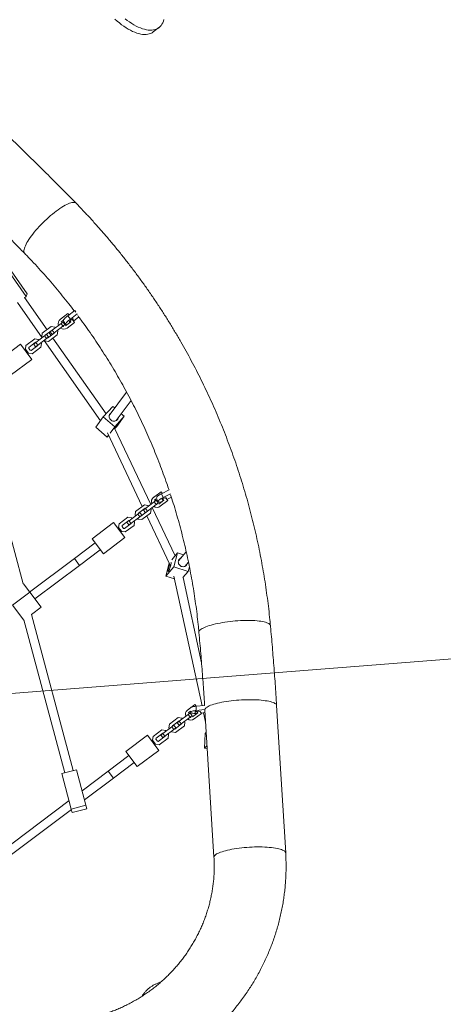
# Model space of a CAD drawing. Extents: x 5459245 to 5462690, y 5971016 to 5972523.
# Tile 178 of 198: x 5462456.581 to 5462457.365, y 5972217.768 to 5972219.592. Entities that reach past the tile are written whole.
import ezdxf

# ---------------------------------------------------------------- set-up
doc = ezdxf.new("R2010")
doc.units = 0
for name, color, linetype, lineweight in [('! DB - Obrzeże betonowe 8x30', 7, 'CONTINUOUS', 30), ('A_MAŁA ARCHITEKTURA', 195, 'CONTINUOUS', 9), ('A_PROJEKTY TOWARZYSZĄCE', 7, 'CONTINUOUS', 20)]:
    doc.layers.add(name, color=color, linetype=linetype, lineweight=lineweight)
doc.layers.add('ADT CCTV', color=102, linetype='CONTINUOUS')

# ---------------------------------------------------------------- blocks, each defined once
blk = doc.blocks.new('A$C792F184C')
at = {"layer": '! DB - Obrzeże betonowe 8x30', "const_width": 0.1}
blk.add_lwpolyline([(13.3729, 124.6663, 0.104169), (-5.1664, 75.9739), (-5.5269, 73.4873), (-5.8293, 70.9742), (-6.0733, 68.4563), (-6.2611, 65.9352), (-6.3953, 63.4122), (-6.478, 60.8891), (-6.5117, 58.3673), (-6.4987, 55.8483), (-6.4412, 53.3337), (-6.3417, 50.8249), (-6.2031, 48.3351), (-2.9844, -2.4039)], format="xyb", dxfattribs=at)
blk = doc.blocks.new('A$C8d9de67b')
at = {"layer": 'A_MAŁA ARCHITEKTURA', "linetype": 'Continuous'}
for p, q in [((1250.8, 1068.1), (1250.8, 1081.4)), ((1273.2, 742.2), (1140.7, 720.9)), ((1579.8, 642.1), (1576, 642.1)), ((1576, 642.1), (1576, 625.9)), ((1583.7, 642.1), (1583.8, 626)), ((1590.2, 628.4), (1590.2, 640.9)), ((1572.9, 611.2), (1572.9, 628.4)), ((1572.9, 628.4), (1576, 628.4)), ((1583.8, 626), (1576, 625.9)), ((1586, 628.4), (1593.4, 628.4)), ((1586, 623.4), (1588.4, 623.4)), ((1588.4, 623.4), (1588.4, 611.2)), ((1593.4, 628.4), (1593.4, 611.2)), ((1754.6, 628), (1769.8, 576.3)), ((1785.1, 580.8), (1772.1, 625.2)), ((1577.9, 611.2), (1577.9, 614.7)), ((1579.3, 613.4), (1587, 613.5)), ((1580.1, 611.9), (1586.1, 611.9)), ((1580.1, 607.2), (1580.1, 611.9)), ((1580.1, 586.7), (1580.1, 607.2)), ((1580.1, 607.2), (1586.1, 607.2)), ((1586.1, 607.2), (1586.1, 611.9)), ((1586.1, 586.7), (1586.1, 607.2)), ((1429.1, 592.8), (1498.7, 590.2)), ((1431.8, 588.3), (1501.4, 585.8)), ((1498.7, 590.2), (1501.4, 585.8)), ((1501.4, 585.8), (1501.2, 581.9)), ((1578.4, 593.9), (1573.6, 589.2)), ((1573.6, 589.2), (1573.6, 568.7)), ((1580.1, 593.9), (1578.4, 593.9)), ((1580.1, 587.2), (1579.6, 586.7)), ((1579.6, 586.7), (1579.6, 571.2)), ((1580.1, 586.7), (1586.1, 586.7)), ((1580.1, 581.9), (1580.1, 586.7)), ((1587.9, 593.9), (1586.1, 593.9)), ((1586.6, 586.7), (1586.1, 587.2)), ((1586.1, 581.9), (1586.1, 586.7)), ((1586.6, 571.2), (1586.6, 586.7)), ((1592.6, 589.2), (1587.9, 593.9)), ((1592.6, 568.7), (1592.6, 589.2)), ((1760.3, 591.8), (1764.9, 592.8)), ((1765.4, 565.9), (1760.3, 591.8)), ((1780.6, 596.1), (1787.7, 597.5)), ((1792.8, 571.6), (1787.7, 597.5)), ((1787.7, 597.5), (1794.3, 575.1)), ((1500.4, 566.2), (1580.1, 563.5)), ((1573.6, 579.7), (1501.2, 582.2)), ((1573.6, 568.7), (1578.4, 563.9)), ((1586.6, 579.3), (1579.6, 579.5)), ((1579.6, 571.2), (1580.1, 570.7)), ((1580.1, 581.9), (1586.1, 581.9)), ((1580.1, 573.9), (1586.1, 573.9)), ((1580.1, 569.2), (1580.1, 573.9)), ((1580.1, 569.2), (1586.1, 569.2)), ((1580.1, 548.7), (1580.1, 569.2)), ((1586.1, 569.2), (1586.1, 573.9)), ((1586.1, 570.7), (1586.6, 571.2)), ((1586.1, 548.7), (1586.1, 569.2)), ((1587.9, 563.9), (1592.6, 568.7)), ((1763.9, 573.3), (1592.6, 579.1)), ((1765.4, 565.9), (1792.8, 571.6)), ((1772, 543.5), (1765.4, 565.9)), ((1796.8, 557.9), (1792.8, 571.6)), ((1794.3, 575.1), (1795.2, 570.1)), ((1947.7, 538.9), (1794.4, 570.3)), ((1940.5, 550.9), (1940.5, 568.1)), ((1940.5, 568.1), (1944, 568.1)), ((1943.7, 566.4), (1946.6, 582.3)), ((1943.7, 566.4), (1951.3, 564.9)), ((1951.3, 564.9), (1954, 579.8)), ((1954.3, 568.1), (1961, 568.1)), ((1960.1, 577.3), (1958.4, 568.1)), ((1961, 568.1), (1961, 550.9)), ((1578.4, 555.9), (1573.6, 551.2)), ((1573.6, 551.2), (1573.6, 530.7)), ((1578.4, 563.9), (1580.1, 563.9)), ((1580.1, 555.9), (1578.4, 555.9)), ((1580.1, 549.2), (1579.6, 548.7)), ((1579.6, 548.7), (1579.6, 533.2)), ((1580.1, 548.7), (1586.1, 548.7)), ((1580.1, 543.9), (1580.1, 548.7)), ((1586.1, 563.9), (1587.9, 563.9)), ((1586.1, 563.3), (1767.9, 557.2)), ((1587.9, 555.9), (1586.1, 555.9)), ((1586.6, 548.7), (1586.1, 549.2)), ((1586.1, 543.9), (1586.1, 548.7)), ((1586.6, 533.2), (1586.6, 548.7)), ((1592.6, 551.2), (1587.9, 555.9)), ((1592.6, 530.7), (1592.6, 551.2)), ((1772, 543.5), (1799.4, 549.2)), ((1793.5, 554.1), (1941.2, 523.9)), ((1799.4, 549.2), (1798.2, 553.2)), ((1798.6, 553.1), (1799.4, 549.2)), ((1945.5, 550.9), (1945.5, 554.3)), ((1945.5, 553.9), (1952.1, 552.6)), ((1947.7, 551.6), (1953.7, 551.6)), ((1947.7, 546.9), (1947.7, 551.6)), ((1953.1, 563.1), (1956, 563.1)), ((1953.7, 546.9), (1953.7, 551.6)), ((1956, 563.1), (1956, 550.9)), ((1573.6, 530.7), (1578.4, 525.9)), ((1579.6, 533.2), (1580.9, 531.9)), ((1580.1, 543.9), (1586.1, 543.9)), ((1580.9, 531.9), (1585.4, 531.9)), ((1585.4, 531.9), (1586.6, 533.2)), ((1587.9, 525.9), (1592.6, 530.7)), ((1946, 533.6), (1941.2, 528.9)), ((1947.7, 533.6), (1946, 533.6)), ((1947.7, 526.4), (1947.7, 546.9)), ((1947.7, 546.9), (1953.7, 546.9)), ((1953.7, 526.4), (1953.7, 546.9)), ((2050.8, 517.8), (1953.7, 537.7)), ((1955.5, 533.6), (1953.7, 533.6)), ((1960.2, 528.9), (1955.5, 533.6)), ((2049.4, 524.4), (2058.8, 531.2)), ((2057.2, 538.6), (2061.8, 517.1)), ((2077.5, 520.5), (2075.4, 530.2)), ((1565.6, 523.9), (1600.6, 523.9)), ((1565.6, 473.9), (1565.6, 523.9)), ((1578.4, 525.9), (1587.9, 525.9)), ((1600.6, 523.9), (1600.6, 473.9)), ((1941.2, 528.9), (1941.2, 508.4)), ((1947.7, 526.9), (1947.2, 526.4)), ((1947.2, 526.4), (1947.2, 510.9)), ((1947.2, 522.7), (1947.7, 522.6)), ((1947.2, 510.9), (1947.7, 510.4)), ((1947.7, 526.4), (1953.7, 526.4)), ((1947.7, 521.6), (1947.7, 526.4)), ((1947.7, 521.6), (1953.7, 521.6)), ((1947.7, 513.6), (1953.7, 513.6)), ((1947.7, 508.9), (1947.7, 513.6)), ((1952.4, 521.6), (1954.2, 521.2)), ((1954.2, 526.4), (1953.7, 526.9)), ((1953.7, 521.6), (1953.7, 526.4)), ((1953.7, 508.9), (1953.7, 513.6)), ((1953.7, 510.4), (1954.2, 510.9)), ((1954.2, 510.9), (1954.2, 526.4)), ((1960.2, 508.4), (1960.2, 528.9)), ((1960.2, 520), (2057.9, 500)), ((2066, 503.4), (2049.4, 524.4)), ((2049.4, 524.4), (2052.9, 508.3)), ((2066, 503.4), (2088.5, 519.7)), ((2088.5, 519.7), (2083.1, 526.5)), ((2091.7, 504.8), (2088.5, 519.7)), ((1941.2, 508.4), (1946, 503.6)), ((1946, 495.6), (1941.2, 490.9)), ((1946, 503.6), (1947.7, 503.6)), ((1947.7, 495.6), (1946, 495.6)), ((1947.7, 508.9), (1953.7, 508.9)), ((1947.7, 488.4), (1947.7, 508.9)), ((1953.7, 488.4), (1953.7, 508.9)), ((1953.7, 503.6), (1955.5, 503.6)), ((1955.5, 495.6), (1953.7, 495.6)), ((1955.5, 503.6), (1960.2, 508.4)), ((1960.2, 490.9), (1955.5, 495.6)), ((2055.4, 500.5), (2070.8, 481.1)), ((2058.1, 500), (2061.1, 499.4)), ((2070.8, 481.1), (2066, 503.4)), ((2079.4, 493.3), (2302.8, 390.7)), ((2238.5, 437.8), (2091.6, 505.3)), ((2613.7, 350.7), (2385.6, 501.1)), ((1941.2, 490.9), (1941.2, 470.4)), ((1947.7, 488.9), (1947.2, 488.4)), ((1947.2, 488.4), (1947.2, 472.9)), ((1947.7, 488.4), (1953.7, 488.4)), ((1947.7, 483.6), (1947.7, 488.4)), ((1947.7, 483.6), (1953.7, 483.6)), ((1954.2, 488.4), (1953.7, 488.9)), ((1953.7, 483.6), (1953.7, 488.4)), ((1954.2, 472.9), (1954.2, 488.4)), ((1960.2, 470.4), (1960.2, 490.9)), ((2070.8, 481.1), (2084.4, 491)), ((1933.2, 463.6), (1968.2, 463.6)), ((1933.2, 413.6), (1933.2, 463.6)), ((1941.2, 470.4), (1946, 465.6)), ((1946, 465.6), (1955.5, 465.6)), ((1947.2, 472.9), (1948.5, 471.6)), ((1948.5, 471.6), (1953, 471.6)), ((1953, 471.6), (1954.2, 472.9)), ((1955.5, 465.6), (1960.2, 470.4)), ((1968.2, 463.6), (1968.2, 413.6)), ((1968.2, 413.6), (1933.2, 413.6)), ((1942.7, 413.6), (1942.7, 365.6)), ((1958.7, 365.6), (1958.7, 413.6)), ((1923.5, 261.6), (1605.8, 389.5)), ((2296.9, 381.2), (2305.3, 394.8)), ((2303.4, 376.9), (2311.8, 390.5)), ((2311.8, 390.5), (2312.4, 390.1)), ((2312.4, 390.1), (2540.5, 239.7)), ((2316.4, 387.4), (2312.8, 381.5)), ((2315, 385.1), (2331.1, 377.7)), ((1942.7, 365.6), (1942.7, 262)), ((1942.7, 365.6), (1958.7, 365.6)), ((1958.7, 262), (1958.7, 365.6)), ((2293.2, 373.3), (2293.2, 381.5)), ((2293.2, 381.5), (2297.1, 381.5)), ((2293.2, 364.3), (2293.2, 371.4)), ((2296.9, 381.2), (2303.4, 376.9)), ((2298.2, 364.3), (2298.2, 367.7)), ((2298.2, 367.5), (2299.8, 366.5)), ((2300.4, 365), (2306.4, 365)), ((2300.4, 360.3), (2300.4, 365)), ((2305.3, 376.5), (2308.7, 376.5)), ((2306.4, 360.3), (2306.4, 365)), ((2308.7, 376.5), (2308.7, 364.3)), ((2309.3, 381.5), (2313.7, 381.5)), ((2313.7, 381.5), (2313.7, 364.3)), ((2347.2, 364.2), (2346.7, 367.5)), ((2298.7, 347), (2293.9, 342.3)), ((2300.4, 347), (2298.7, 347)), ((2300.4, 339.8), (2300.4, 360.3)), ((2300.4, 360.3), (2306.4, 360.3)), ((2306.4, 339.8), (2306.4, 360.3)), ((2308.2, 347), (2306.4, 347)), ((2312.9, 342.3), (2308.2, 347)), ((2347.2, 364.2), (2368.6, 347)), ((2368.6, 347), (2367.4, 353.8)), ((2371.9, 350.8), (2368.6, 347)), ((2293.9, 342.3), (2293.9, 321.8)), ((2300.4, 340.3), (2299.9, 339.8)), ((2299.9, 339.8), (2299.9, 324.3)), ((2300.4, 339.8), (2306.4, 339.8)), ((2300.4, 335), (2300.4, 339.8)), ((2300.4, 335), (2306.4, 335)), ((2306.9, 339.8), (2306.4, 340.3)), ((2306.4, 335), (2306.4, 339.8)), ((2306.9, 324.3), (2306.9, 339.8)), ((2312.9, 321.8), (2312.9, 342.3)), ((2293.9, 321.8), (2298.7, 317)), ((2298.7, 317), (2300.4, 317)), ((2299.9, 324.3), (2300.4, 323.8)), ((2300.4, 322.3), (2300.4, 327)), ((2300.4, 327), (2306.4, 327)), ((2300.4, 322.3), (2306.4, 322.3)), ((2300.4, 301.8), (2300.4, 322.3)), ((2306.4, 322.3), (2306.4, 327)), ((2306.4, 323.8), (2306.9, 324.3)), ((2306.4, 301.8), (2306.4, 322.3)), ((2306.4, 317), (2308.2, 317)), ((2308.2, 317), (2312.9, 321.8)), ((2298.7, 309), (2293.9, 304.3)), ((2293.9, 304.3), (2293.9, 283.8)), ((2300.4, 309), (2298.7, 309)), ((2300.4, 302.3), (2299.9, 301.8)), ((2299.9, 301.8), (2299.9, 286.3)), ((2300.4, 301.8), (2306.4, 301.8)), ((2300.4, 297), (2300.4, 301.8)), ((2300.4, 297), (2306.4, 297)), ((2308.2, 309), (2306.4, 309)), ((2306.9, 301.8), (2306.4, 302.3)), ((2306.4, 297), (2306.4, 301.8)), ((2306.9, 286.3), (2306.9, 301.8)), ((2312.9, 304.3), (2308.2, 309)), ((2312.9, 283.8), (2312.9, 304.3)), ((2285.9, 277), (2320.9, 277)), ((2285.9, 227), (2285.9, 277)), ((2293.9, 283.8), (2298.7, 279)), ((2298.7, 279), (2308.2, 279)), ((2299.9, 286.3), (2301.2, 285)), ((2301.2, 285), (2305.7, 285)), ((2305.7, 285), (2306.9, 286.3)), ((2308.2, 279), (2312.9, 283.8)), ((2320.9, 277), (2320.9, 227)), ((1923.5, 261.6), (1923.5, 262)), ((1923.5, 262), (1943.2, 262)), ((1943.2, 262), (1943.2, 222)), ((1978, 262), (1943.2, 262)), ((1978, 262), (1978, 239.6)), ((2255.6, 127.9), (1978, 239.6)), ((1978, 222), (1943.2, 222)), ((1977.3, 222.7), (2249.6, 113.1)), ((1978, 222.4), (1978, 222)), ((2320.9, 227), (2285.9, 227)), ((2295.4, 227), (2295.4, 179)), ((2311.4, 179), (2311.4, 227)), ((2295.4, 179), (2295.4, 118.3)), ((2295.4, 179), (2311.4, 179)), ((2311.4, 111.9), (2311.4, 179)), ((2257.8, 133.5), (2247.3, 107.5)), ((2257.8, 133.5), (2320.8, 108.1)), ((2247.3, 107.5), (2310.4, 82.1)), ((2320.8, 108.1), (2310.4, 82.1)), ((2327.1, 105.6), (2316.6, 79.6)), ((2320.8, 108.1), (2327.1, 105.6)), ((2295.4, 88.1), (2295.4, -88.1)), ((2310.4, 82.1), (2316.6, 79.6)), ((2311.4, -81.7), (2311.4, 81.7))]:
    blk.add_line(p, q, dxfattribs=at)
at = {"layer": 'A_MAŁA ARCHITEKTURA', "linetype": 'Continuous', "flags": 128}
for points in [[(1244.4, 1097.7), (1246.3, 1095.1), (1247.9, 1092.5), (1249.1, 1089.8), (1250.1, 1087.1), (1250.6, 1084.4), (1250.8, 1081.7), (1250.7, 1078.9), (1250.2, 1076.2), (1249.4, 1073.5), (1248.2, 1070.8), (1246.7, 1068.2), (1244.8, 1065.6), (1242.6, 1063), (1240.1, 1060.6), (1237.3, 1058.2), (1234.2, 1055.9), (1230.8, 1053.7), (1227.1, 1051.5), (1223.1, 1049.5), (1218.9, 1047.6), (1214.5, 1045.9), (1209.8, 1044.2), (1205, 1042.7), (1199.9, 1041.3)], [(1250.8, 1068.1), (1250.7, 1065.7), (1250.2, 1062.9), (1249.4, 1060.2), (1248.2, 1057.6), (1246.7, 1054.9), (1244.8, 1052.3), (1242.6, 1049.8), (1240.1, 1047.3), (1237.3, 1044.9), (1234.2, 1042.6), (1230.8, 1040.4), (1227.1, 1038.3), (1223.1, 1036.3), (1218.9, 1034.4), (1214.5, 1032.6), (1209.8, 1031), (1205, 1029.5), (1199.9, 1028.1), (1194.7, 1026.9), (1189.4, 1025.8)], [(1410, 697.4), (1409.5, 702.2), (1409, 707), (1408.7, 711.8), (1408.4, 716.4), (1408.3, 721), (1408.2, 725.4), (1408.3, 729.7), (1408.5, 733.8), (1408.7, 737.7), (1409.1, 741.4), (1409.5, 744.9), (1410.1, 748.1), (1410.7, 751.1), (1411.4, 753.7), (1412.3, 756.1), (1413.1, 758.1), (1414.1, 759.9), (1415.2, 761.2), (1416.3, 762.3), (1417.4, 763), (1418.6, 763.3), (1418.7, 763.4)], [(1435.8, 631.5), (1434.6, 631.5), (1433.3, 631.8), (1431.9, 632.5), (1430.6, 633.6), (1429.2, 635), (1427.8, 636.7), (1426.4, 638.7), (1425.1, 641.1), (1423.7, 643.7), (1422.3, 646.7), (1421, 649.9), (1419.7, 653.4), (1418.5, 657.1), (1417.3, 661), (1416.1, 665.1), (1415, 669.4), (1414, 673.8), (1413, 678.4), (1412.1, 683.1), (1411.3, 687.8), (1410.6, 692.6), (1410, 697.4)], [(1576, 625.9), (1576.1, 623.8), (1576.2, 621.7), (1576.5, 619.7), (1576.8, 617.9), (1577.2, 616.4), (1577.7, 615.1), (1578.2, 614.2), (1578.7, 613.6), (1579.3, 613.4), (1579.3, 613.4)], [(1583.8, 626), (1583.8, 623.8), (1584, 621.7), (1584.2, 619.7), (1584.5, 617.9), (1584.9, 616.4), (1585.4, 615.1), (1585.9, 614.2), (1586.4, 613.6), (1587, 613.5), (1587.6, 613.6), (1588.1, 614.2), (1588.4, 614.6)], [(1588, 628.4), (1587.9, 628.9), (1587.6, 629.7), (1587.3, 630.3), (1587, 630.5), (1586.7, 630.3), (1586.4, 629.7), (1586.1, 628.9), (1585.9, 627.8), (1585.8, 626.6), (1585.8, 625.3), (1585.9, 624.1), (1586.1, 623), (1586.4, 622.2), (1586.7, 621.6), (1587, 621.5), (1587, 621.5)], [(1587, 621.5), (1587.3, 621.6), (1587.6, 622.2), (1587.9, 623), (1588, 623.4)], [(1767.9, 582.7), (1767.8, 581.2), (1768.1, 579.5), (1768.6, 578), (1769.5, 576.6), (1770.7, 575.4), (1772.2, 574.4), (1773.8, 573.8), (1775.5, 573.5), (1777.3, 573.5), (1779, 573.9), (1780.6, 574.5), (1782.1, 575.5), (1783.3, 576.7), (1784.3, 578.2), (1784.9, 579.8), (1785.2, 581.4), (1785.2, 583.1), (1784.7, 584.7), (1784, 586.2), (1783.3, 587.2)], [(1794.6, 569.4), (1794.6, 569.6), (1794.2, 571.2), (1793.9, 572.7), (1793.7, 574), (1793.5, 575), (1793.4, 575.7), (1793.4, 576.1), (1793.5, 576.1), (1793.6, 575.8), (1793.8, 575.2), (1794, 574.2), (1794.3, 573), (1794.6, 571.5), (1794.9, 570.2)], [(1943.7, 554.8), (1943.7, 554.8), (1943.4, 555.7), (1943.1, 557), (1943, 558.5), (1943, 560.2), (1943.1, 562.2), (1943.4, 564.2), (1943.7, 566.4)], [(1953.7, 560.4), (1953.4, 560.6), (1953.2, 561.1), (1953.1, 562), (1953.1, 563), (1953.3, 564.2), (1953.5, 565.5), (1953.8, 566.7), (1954.2, 567.8), (1954.6, 568.6), (1955, 569.1), (1955.3, 569.3), (1955.6, 569.1), (1955.8, 568.6), (1955.9, 568.1)], [(2190.7, 467.7), (2189.9, 468.4), (2189.3, 469.4), (2188.8, 470.8), (2188.6, 472.3), (2188.5, 474.2), (2188.7, 476.4), (2189, 478.8), (2189.6, 481.4), (2190.3, 484.3), (2191.2, 487.3), (2192.3, 490.6), (2193.6, 494.1), (2195.1, 497.7), (2196.7, 501.5), (2198.5, 505.3), (2200.4, 509.3), (2202.4, 513.4), (2204.6, 517.5), (2206.9, 521.7), (2209.3, 525.8), (2211.8, 530), (2214.3, 534.1), (2216.9, 538.2), (2219.6, 542.2), (2222.3, 546.1), (2225, 549.9), (2227.7, 553.6), (2230.4, 557.1), (2233.1, 560.4), (2235.7, 563.6), (2238.3, 566.5), (2240.8, 569.2), (2243.2, 571.7), (2245.6, 573.9), (2247.8, 575.8), (2249.9, 577.5), (2251.9, 578.9), (2253.7, 580), (2255.4, 580.8), (2257, 581.3), (2258.3, 581.4), (2259.5, 581.3), (2260.5, 580.9)], [(1956, 558.1), (1955.6, 557), (1954.9, 555.5), (1954.2, 554.2), (1953.5, 553.3), (1952.9, 552.8), (1952.3, 552.6), (1951.7, 552.8), (1951.3, 553.3), (1951, 554.2), (1950.7, 555.5), (1950.6, 557), (1950.6, 558.7), (1950.7, 560.7), (1951, 562.7), (1951.3, 564.9)], [(2060.4, 523.7), (2060.3, 522.9), (2060.2, 521.2), (2060.6, 519.6), (2061.2, 518), (2062.2, 516.6), (2063.5, 515.5), (2064.9, 514.6), (2066.6, 514), (2068.3, 513.8), (2070.1, 513.9), (2071.8, 514.3), (2073.4, 515), (2074.8, 516.1), (2076, 517.3), (2076.9, 518.8), (2077.5, 520.4), (2077.7, 522.1), (2077.5, 523.7), (2077, 525.3), (2076.2, 526.8), (2076.1, 527)], [(2062, 494.2), (2063, 493), (2064, 491.9), (2064.8, 491), (2065.5, 490.4), (2066.1, 490), (2066.4, 489.9), (2066.6, 490.1), (2066.5, 490.6), (2066.2, 491.4), (2065.8, 492.4), (2065.1, 493.6), (2064.3, 494.9), (2063.4, 496.3), (2062.3, 497.7), (2061.3, 499.1), (2060.2, 500.5), (2059.2, 501.6), (2058.3, 502.6), (2057.5, 503.4), (2056.9, 503.9), (2056.4, 504.1), (2056.2, 504.1), (2056.1, 503.9)], [(2312.4, 390.1), (2311.6, 390.8), (2311, 391.9), (2310.6, 393.2), (2310.4, 394.8), (2310.4, 396.6), (2310.7, 398.8), (2311.1, 401.1), (2311.7, 403.7), (2312.6, 406.6), (2313.6, 409.6), (2314.8, 412.9), (2316.2, 416.3), (2317.8, 419.8), (2319.6, 423.5), (2321.5, 427.4), (2323.5, 431.3), (2325.7, 435.3), (2328, 439.3), (2330.4, 443.4), (2332.9, 447.5), (2335.5, 451.6), (2338.2, 455.6), (2340.9, 459.6), (2343.7, 463.6), (2346.5, 467.4), (2349.3, 471.1), (2352.1, 474.7), (2354.9, 478.1), (2357.7, 481.4), (2360.4, 484.4), (2363.1, 487.3), (2365.7, 489.9), (2368.2, 492.3), (2370.5, 494.5), (2372.8, 496.3), (2375, 498), (2377, 499.3), (2378.8, 500.3), (2380.5, 501.1), (2382.1, 501.6), (2383.4, 501.7), (2384.6, 501.6), (2385.6, 501.1), (2385.6, 501.1)], [(2293.2, 370.9), (2293, 371.3), (2292.9, 372.1), (2293.1, 373.1), (2293.5, 374.4), (2294.1, 375.9), (2294.9, 377.6), (2295.8, 379.4), (2296.9, 381.2)], [(2308.7, 375), (2307.5, 373.3), (2306.2, 371.6), (2305, 370.1), (2303.8, 368.8), (2302.7, 367.8), (2301.7, 367), (2300.8, 366.5), (2300.2, 366.4), (2299.7, 366.5), (2299.5, 367), (2299.4, 367.8), (2299.6, 368.8), (2300, 370.1), (2300.6, 371.6), (2301.4, 373.3), (2302.4, 375.1), (2303.4, 376.9)], [(2304.3, 373.1), (2304.1, 373.3), (2304.1, 373.7), (2304.3, 374.4), (2304.6, 375.3), (2305.2, 376.4), (2305.9, 377.4), (2306.6, 378.5), (2307.3, 379.4), (2308, 380.1), (2308.6, 380.5), (2308.7, 380.6)], [(2559.9, 295.2), (2562.4, 299.3), (2565.1, 303.4), (2567.8, 307.4), (2570.5, 311.3), (2573.3, 315.2), (2576.1, 319), (2579, 322.6), (2581.8, 326.1), (2584.5, 329.5), (2587.3, 332.6), (2590, 335.6), (2592.6, 338.3), (2595.1, 340.8), (2597.6, 343.1), (2599.9, 345.1), (2602.1, 346.8), (2604.2, 348.3), (2606.1, 349.4), (2607.9, 350.3), (2609.5, 350.9), (2610.9, 351.2), (2612.2, 351.2), (2613.3, 350.9), (2613.7, 350.7)], [(2559.9, 295.2), (2557.4, 291.1), (2555, 287), (2552.8, 283), (2550.6, 279), (2548.7, 275.2), (2546.8, 271.4), (2545.2, 267.7), (2543.7, 264.2), (2542.4, 260.9), (2541.2, 257.8), (2540.3, 254.8), (2539.5, 252.1), (2539, 249.6), (2538.6, 247.3), (2538.5, 245.3), (2538.6, 243.6), (2538.9, 242.1), (2539.3, 240.9), (2540, 240), (2540.5, 239.7)]]:
    blk.add_lwpolyline(points, dxfattribs=at)
at = {"layer": 'A_MAŁA ARCHITEKTURA', "linetype": 'Continuous'}
for centre, radius, start, end in [((1587.1, 646.3), 5.39, 231.2498, 268.6076), ((1583.1, 611.2), 10.3, 180, 252.9814), ((1583.1, 611.2), 5.25, 180, 235.1501), ((1583.1, 611.2), 10.3, 287.0186, 0), ((1583.1, 611.2), 5.25, 304.8499, 0), ((1950.7, 550.9), 10.3, 180, 252.9814), ((1950.7, 550.9), 5.25, 180, 235.1501), ((1951.2, 563.7), 4.14, 307.7299, 351.613), ((1950.7, 550.9), 5.25, 304.8499, 0), ((1950.7, 550.9), 10.3, 287.0186, 0), ((2107.4, 530.5), 58.1, 211.5908, 218.5453), ((2299.9, 380.6), 8.7, 300.5441, 332.2703), ((2303.4, 364.3), 10.2, 180, 252.9814), ((2303.4, 364.3), 5.25, 180, 235.1501), ((2303.4, 364.3), 5.25, 304.8499, 0), ((2303.4, 364.3), 10.2, 287.0186, 0)]:
    blk.add_arc(centre, radius, start, end, dxfattribs=at)
for points, knots in [([(2260.5, 580.9), (2257.4, 582.8), (2248.5, 588.3), (2233.8, 597), (2216.2, 607.1), (2198.5, 616.9), (2180.6, 626.5), (2162.6, 635.7), (2144.5, 644.7), (2126.2, 653.4), (2107.8, 661.8), (2089.3, 669.9), (2070.6, 677.7), (2051.9, 685.2), (2033, 692.4), (2014.1, 699.3), (1995, 706), (1975.9, 712.3), (1956.6, 718.3), (1937.3, 724), (1917.9, 729.4), (1898.4, 734.6), (1878.8, 739.4), (1859.2, 743.9), (1839.5, 748), (1819.8, 751.9), (1800, 755.5), (1780.1, 758.7), (1760.2, 761.7), (1740.3, 764.3), (1720.3, 766.6), (1700.3, 768.6), (1680.2, 770.3), (1660.2, 771.7), (1640.1, 772.7), (1620, 773.5), (1599.9, 773.9), (1579.8, 774), (1559.7, 773.8), (1539.6, 773.3), (1519.5, 772.4), (1499.4, 771.3), (1479.4, 769.8), (1459.4, 768), (1439.1, 765.9), (1425.6, 764.2), (1418.7, 763.4)], [0, 0, 0, 0, 0.012396, 0.035356, 0.058315, 0.081274, 0.104232, 0.127189, 0.150146, 0.173101, 0.196056, 0.219011, 0.241964, 0.264917, 0.287869, 0.31082, 0.333771, 0.356721, 0.379671, 0.40262, 0.425568, 0.448516, 0.471464, 0.494411, 0.517357, 0.540303, 0.563249, 0.586194, 0.609139, 0.632083, 0.655028, 0.677972, 0.700915, 0.723859, 0.746802, 0.769746, 0.792689, 0.815632, 0.838575, 0.861518, 0.884461, 0.907404, 0.930348, 0.953291, 0.976234, 1, 1, 1, 1]), ([(1418.7, 763.4), (1411.9, 762.5), (1392.3, 759.9), (1360, 755.4), (1321.7, 749.8), (1292.8, 745.4), (1276.6, 742.8), (1273.2, 742.2)], [0, 0, 0, 0, 0.139443, 0.402522, 0.665603, 0.928684, 1, 1, 1, 1]), ([(1435.8, 631.5), (1439, 631.9), (1448.5, 633.1), (1464.3, 634.8), (1483.3, 636.7), (1502.3, 638.2), (1521.3, 639.3), (1540.3, 640.2), (1558.5, 640.8), (1570.4, 640.9), (1576, 640.9)], [0, 0, 0, 0, 0.069239, 0.204547, 0.339858, 0.47517, 0.610484, 0.745799, 0.881115, 1, 1, 1, 1]), ([(1587, 640.9), (1590.4, 640.9), (1600.2, 640.9), (1616.4, 640.5), (1635.4, 639.8), (1654.4, 638.8), (1673.4, 637.4), (1692.3, 635.8), (1711.3, 633.8), (1730.2, 631.5), (1749, 628.9), (1767.9, 626), (1786.6, 622.8), (1805.4, 619.2), (1824, 615.4), (1842.6, 611.2), (1861.2, 606.8), (1879.6, 602), (1898, 596.9), (1916.3, 591.5), (1932.5, 586.5), (1942.6, 583.2), (1946.6, 581.9)], [0, 0, 0, 0, 0.028435, 0.080498, 0.132561, 0.184625, 0.236688, 0.28875, 0.340812, 0.392874, 0.444935, 0.496995, 0.549055, 0.601113, 0.653171, 0.705227, 0.757283, 0.809337, 0.861389, 0.91344, 0.96549, 1, 1, 1, 1]), ([(1294.3, 610.9), (1300.9, 612), (1320, 615), (1351.7, 619.8), (1388.8, 625.2), (1416.8, 629), (1432.3, 631), (1435.8, 631.5)], [0, 0, 0, 0, 0.139443, 0.406286, 0.673129, 0.925931, 1, 1, 1, 1]), ([(1955.7, 578.8), (1960.7, 577.1), (1971.7, 573.3), (1988.7, 567), (2006.5, 560.1), (2024.2, 553), (2041.8, 545.5), (2059.3, 537.7), (2076.7, 529.7), (2094, 521.3), (2111.1, 512.7), (2128.1, 503.8), (2144.9, 494.6), (2161.6, 485.2), (2176.9, 476.2), (2186.5, 470.3), (2190.7, 467.7)], [0, 0, 0, 0, 0.061372, 0.134903, 0.208432, 0.281957, 0.35548, 0.429001, 0.502518, 0.576033, 0.649544, 0.723052, 0.796558, 0.87006, 0.943558, 1, 1, 1, 1]), ([(2385.6, 501.1), (2379.8, 504.9), (2363.2, 515.9), (2335.5, 533.8), (2302.6, 554.7), (2277.6, 570.4), (2263.5, 579.1), (2260.5, 580.9)], [0, 0, 0, 0, 0.1394416, 0.4026097, 0.6657774, 0.9289437, 1, 1, 1, 1]), ([(2190.7, 467.7), (2196.4, 464.2), (2213, 453.9), (2240.4, 436.7), (2272.3, 416.3), (2293.9, 402.3), (2304.6, 395.2), (2305.3, 394.8)], [0, 0, 0, 0, 0.148137, 0.431531, 0.714924, 0.983398, 1, 1, 1, 1]), ([(2799.6, 17.9), (2799.5, 20.6), (2799.2, 27.2), (2798.4, 37.6), (2797.2, 49.1), (2795.8, 60.5), (2794, 71.8), (2791.9, 83.1), (2789.5, 94.3), (2786.9, 105.5), (2783.9, 116.6), (2780.6, 127.6), (2777, 138.5), (2773.2, 149.3), (2769, 159.9), (2764.6, 170.5), (2759.9, 180.9), (2754.9, 191.2), (2749.7, 201.3), (2744.1, 211.3), (2738.3, 221.1), (2732.3, 230.8), (2726, 240.3), (2719.4, 249.6), (2712.6, 258.7), (2705.5, 267.6), (2698.3, 276.3), (2690.7, 284.8), (2683, 293.1), (2675, 301.1), (2666.9, 308.9), (2658.5, 316.5), (2649.9, 323.9), (2641.1, 331), (2632.2, 337.8), (2623, 344.4), (2616.8, 348.6), (2613.7, 350.7)], [0, 0, 0, 0, 0.020871, 0.049712, 0.078553, 0.107394, 0.136233, 0.165072, 0.193909, 0.222745, 0.251579, 0.28041, 0.30924, 0.338067, 0.366892, 0.395713, 0.424531, 0.453346, 0.482158, 0.510965, 0.539769, 0.568568, 0.597363, 0.626154, 0.654939, 0.68372, 0.712496, 0.741267, 0.770032, 0.798792, 0.827547, 0.856296, 0.88504, 0.913778, 0.94251, 0.971237, 1, 1, 1, 1]), ([(2540.5, 239.7), (2541.7, 238.9), (2545.4, 236.4), (2551.6, 232), (2558.9, 226.4), (2566, 220.6), (2573, 214.6), (2579.7, 208.3), (2586.3, 201.8), (2592.6, 195), (2598.7, 188), (2604.6, 180.9), (2610.2, 173.5), (2615.7, 165.9), (2620.8, 158.2), (2625.8, 150.3), (2630.4, 142.2), (2634.8, 134), (2639, 125.6), (2642.8, 117), (2646.4, 108.4), (2649.7, 99.6), (2652.8, 90.7), (2655.5, 81.8), (2658, 72.7), (2660.1, 63.5), (2662, 54.3), (2663.6, 45), (2664.9, 35.7), (2665.9, 26.3), (2666.6, 16.9), (2667, 7.5), (2667, -1.9), (2666.8, -11.3), (2666.3, -20.7), (2665.5, -30.1), (2664.4, -39.5), (2663, -48.8), (2661.3, -58), (2659.3, -67.2), (2657, -76.3), (2654.4, -85.4), (2651.6, -94.3), (2648.4, -103.2), (2645, -111.9), (2641.3, -120.5), (2637.3, -128.9), (2633.1, -137.3), (2628.6, -145.4), (2623.8, -153.4), (2618.8, -161.3), (2613.6, -168.9), (2608.1, -176.4), (2602.3, -183.7), (2596.4, -190.8), (2590.2, -197.6), (2583.8, -204.3), (2577.2, -210.7), (2570.3, -216.9), (2563.3, -222.9), (2556.1, -228.6), (2548.9, -233.9), (2543.6, -237.6), (2540.8, -239.4), (2540.5, -239.7)], [0, 0, 0, 0, 0.0078567, 0.0244686, 0.041075, 0.0576731, 0.0742628, 0.0908442, 0.1074173, 0.1239823, 0.1405393, 0.1570885, 0.1736301, 0.1901643, 0.2066914, 0.2232117, 0.2397254, 0.256233, 0.2727346, 0.2892306, 0.3057214, 0.3222073, 0.3386887, 0.355166, 0.3716394, 0.3881094, 0.4045763, 0.4210405, 0.4375024, 0.4539624, 0.4704208, 0.486878, 0.5033343, 0.5197903, 0.536246, 0.552702, 0.5691585, 0.5856159, 0.6020747, 0.6185351, 0.6349977, 0.6514627, 0.6679306, 0.6844017, 0.7008764, 0.7173551, 0.7338382, 0.750326, 0.7668189, 0.7833172, 0.7998214, 0.8163317, 0.8328485, 0.8493721, 0.8659028, 0.8824408, 0.8989865, 0.9155399, 0.9321015, 0.9486712, 0.9652492, 0.9818357, 0.9975688, 1, 1, 1, 1]), ([(2666.2, -21.9), (2665.6, -20.3), (2664.4, -16.8), (2663.1, -11.4), (2662.3, -5.9), (2662, -0.5), (2662.2, 4.7), (2662.8, 9.9), (2663.9, 15), (2665.1, 19), (2665.9, 21.2), (2666.2, 21.8)], [0, 0, 0, 0, 0.116281, 0.24481, 0.373335, 0.489072, 0.604808, 0.724042, 0.843278, 0.956999, 1, 1, 1, 1])]:
    blk.add_open_spline(points, degree=3, knots=knots, dxfattribs=at)
blk = doc.blocks.new('A770198')
at = {"layer": 'ADT CCTV', "color": 140, "lineweight": 9}
blk.add_line((4.6091, 35.0203), (4.5909, 3.0929), dxfattribs=at)
blk.add_arc((30, 19.0421), 30, 140.60054, 219.40054, dxfattribs=at)
blk = doc.blocks.new('G$CFAE608CC')
at = {"layer": 'ADT CCTV', "rotation": 90}
blk.add_blockref('A770198', (38.0838, 0), dxfattribs=at)

msp = doc.modelspace()

# ---------------------------------------------------------------- block references
at = {"layer": 'A_MAŁA ARCHITEKTURA', "xscale": 0.001, "yscale": 0.001, "zscale": 0.001, "rotation": 306.9280860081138}
msp.add_blockref('A$C8d9de67b', (5462455.2223, 5972219.927), dxfattribs=at)
at = {"layer": 'A_PROJEKTY TOWARZYSZĄCE'}
msp.add_blockref('A$C792F184C', (5462461.0209, 5972101.9454), dxfattribs=at)
at = {"layer": 'ADT CCTV', "rotation": 184.5356804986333}
msp.add_blockref('G$CFAE608CC', (5462467.5094, 5972223.8305), dxfattribs=at)

doc.saveas('drawing.dxf')
